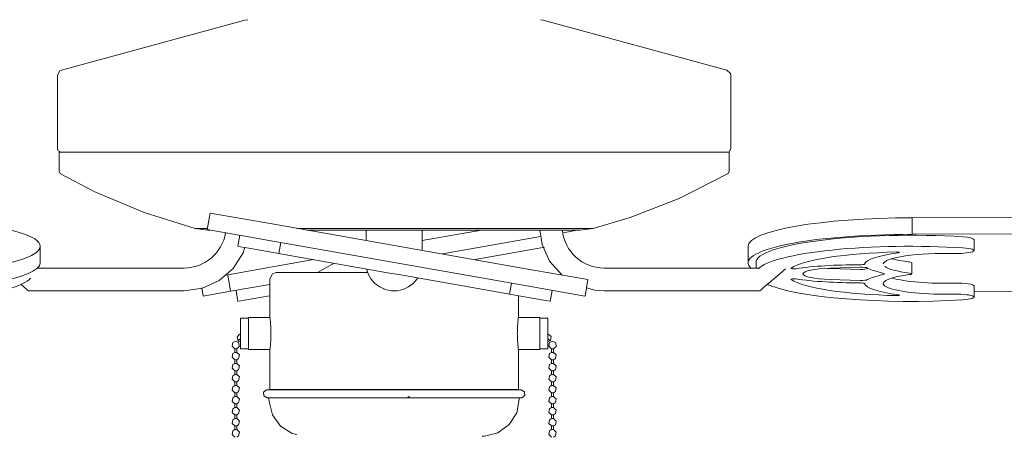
# Model space of a CAD drawing. Header units: millimetres. Extents: x 5724 to 11786, y -2894 to 7544.
# Tile 36 of 46: x 6460 to 6812, y 1659 to 1808. Entities that reach past the tile are written whole.
import ezdxf

# ---------------------------------------------------------------- set-up
doc = ezdxf.new("R2010")
doc.units = ezdxf.units.MM
doc.layers.add('E-LITE-EQPM', color=7, linetype='Continuous', lineweight=20)

# ---------------------------------------------------------------- blocks, each defined once
blk = doc.blocks.new('33711-11 - 33711-11 YAKARTA LED Old gold ceiling fan-533504-Alzado_PDF')
at = {"layer": 'E-LITE-EQPM'}
for p, q in [((6540.75, 1807.38), (6475.09, 1789.44)), ((6540.75, 1807.38), (6541.74, 1807.51)), ((6646.48, 1807.51), (6647.47, 1807.38)), ((6713.13, 1789.44), (6647.47, 1807.38)), ((6473.72, 1787.66), (6473.72, 1761.27)), ((6714.5, 1761.27), (6714.5, 1787.66)), ((6474.3, 1760.09), (6474.3, 1753.25)), ((6474.3, 1760.09), (6713.92, 1760.09)), ((6474.9, 1760.09), (6474.69, 1760.21)), ((6713.92, 1753.25), (6713.92, 1760.09)), ((6528.26, 1738.35), (6527.22, 1732.45)), ((6528.27, 1738.35), (6550.44, 1734.44)), ((6779.4, 1736.63), (7224.72, 1738.35)), ((6779.4, 1730.72), (6779.4, 1736.63)), ((6550.44, 1734.44), (6641.25, 1718.43)), ((6527.51, 1732.25), (6522.94, 1732.86)), ((6522.94, 1732.86), (6527.17, 1732.86)), ((6549.4, 1728.54), (6527.23, 1732.44)), ((6528.25, 1732.25), (6527.51, 1732.25)), ((6527.51, 1732.25), (6528.08, 1732.25)), ((6538.95, 1730.38), (6538.25, 1726.44)), ((6559.4, 1732.86), (6665.28, 1732.86)), ((6660.71, 1732.25), (6562.82, 1732.25)), ((6584.11, 1732.24), (6584.11, 1728.46)), ((6604.11, 1724.91), (6604.11, 1732.24)), ((6604.13, 1728.51), (6625.41, 1732.26)), ((6646.52, 1729.89), (6611.42, 1723.7)), ((6660.14, 1732.29), (6654.54, 1731.31)), ((6660.14, 1732.25), (6660.71, 1732.25)), ((6665.28, 1732.86), (6660.71, 1732.25)), ((7224.72, 1732.44), (6779.4, 1730.72)), ((6467.51, 1720.53), (6467.51, 1726.44)), ((6541.42, 1725.88), (6538.39, 1726.42)), ((6541.42, 1725.88), (6552.83, 1723.87)), ((6640.21, 1712.52), (6549.4, 1728.54)), ((6552.83, 1723.87), (6553.52, 1727.81)), ((6647.88, 1726.07), (6623.08, 1721.7)), ((6720.71, 1726.44), (6720.71, 1720.53)), ((6801.54, 1724.91), (6801.54, 1728.84)), ((6552.72, 1723.89), (6592.44, 1716.88)), ((6534.58, 1716.25), (6565.27, 1721.66)), ((6572.62, 1720.38), (6566.75, 1717.05)), ((6723.63, 1720.77), (6723.63, 1718.67)), ((6723.63, 1720.29), (6723.63, 1718.67)), ((6723.65, 1718.67), (6723.65, 1720.53)), ((6750.1, 1718.61), (6760.81, 1718.95)), ((6779.33, 1716.59), (6779.33, 1720.53)), ((6466.4, 1718.67), (6518.99, 1718.67)), ((6533.91, 1716.13), (6534.58, 1716.25)), ((6534.58, 1716.25), (6535.62, 1710.34)), ((6535.62, 1710.34), (6534.58, 1716.25)), ((6584.55, 1717.13), (6584.21, 1718.34)), ((6595.78, 1716.3), (6592.44, 1716.88)), ((6635.5, 1709.29), (6595.78, 1716.3)), ((6641.25, 1718.43), (6663.42, 1714.52)), ((6669.23, 1718.67), (6724.64, 1718.67)), ((6750.1, 1718.5), (6760.81, 1718.17)), ((6549.6, 1712.8), (6535.62, 1710.34)), ((6549.67, 1714.81), (6549.67, 1700.97)), ((6586.91, 1713.47), (6586.78, 1713.68)), ((6636.09, 1713.25), (6635.39, 1709.31)), ((6662.38, 1708.61), (6640.21, 1712.52)), ((6662.39, 1708.61), (6663.43, 1714.52)), ((6750.1, 1714.57), (6760.81, 1714.23)), ((6801.54, 1708.27), (6801.54, 1712.21)), ((6463.34, 1710.5), (6518.99, 1710.5)), ((6525.32, 1711.52), (6525.83, 1708.61)), ((6535.62, 1710.34), (6525.84, 1708.61)), ((6537.56, 1710.68), (6538.25, 1706.74)), ((6549.56, 1708.73), (6538.52, 1706.79)), ((6590.59, 1711.13), (6590.4, 1711.24)), ((6594.91, 1710.53), (6594.73, 1710.56)), ((6646.8, 1707.3), (6635.39, 1709.31)), ((6638.55, 1700.97), (6638.55, 1708.76)), ((6649.97, 1706.74), (6650.66, 1710.68)), ((6669.23, 1710.5), (6724.88, 1710.5)), ((6801.54, 1710.25), (7224.72, 1708.61)), ((6649.83, 1706.76), (6646.8, 1707.3)), ((6542.02, 1700.68), (6539.15, 1700.68)), ((6539.15, 1700.68), (6539.15, 1689.78)), ((6549.67, 1700.97), (6542.02, 1700.97)), ((6542.02, 1700.97), (6542.02, 1689.49)), ((6646.2, 1700.97), (6638.55, 1700.97)), ((6646.2, 1689.49), (6646.2, 1700.97)), ((6649.06, 1700.68), (6646.2, 1700.68)), ((6649.06, 1689.78), (6649.06, 1700.68)), ((6539.15, 1693.51), (6538.29, 1692.65)), ((6649.93, 1692.65), (6649.06, 1693.51)), ((6649.93, 1692.65), (6649.06, 1692.4)), ((6537.08, 1689.79), (6537.08, 1688.5)), ((6537.78, 1689.79), (6537.08, 1689.79)), ((6537.08, 1688.5), (6537.78, 1688.5)), ((6537.78, 1688.5), (6537.78, 1689.79)), ((6539.15, 1689.78), (6542.02, 1689.78)), ((6542.02, 1689.49), (6549.67, 1689.49)), ((6549.67, 1689.49), (6549.67, 1675.23)), ((6638.55, 1675.23), (6638.55, 1689.49)), ((6638.55, 1689.49), (6646.2, 1689.49)), ((6646.2, 1689.78), (6649.06, 1689.78)), ((6650.43, 1689.79), (6650.43, 1688.5)), ((6651.14, 1689.79), (6650.43, 1689.79)), ((6650.43, 1688.5), (6651.14, 1688.5)), ((6651.14, 1688.5), (6651.14, 1689.79)), ((6537.08, 1685.84), (6537.08, 1684.55)), ((6537.08, 1685.84), (6537.78, 1685.84)), ((6537.08, 1684.55), (6537.78, 1684.55)), ((6537.78, 1684.55), (6537.78, 1685.84)), ((6650.43, 1685.84), (6650.43, 1684.55)), ((6650.43, 1685.84), (6651.14, 1685.84)), ((6650.43, 1684.55), (6651.14, 1684.55)), ((6651.14, 1684.55), (6651.14, 1685.84)), ((6537.08, 1681.9), (6537.08, 1680.6)), ((6537.08, 1681.9), (6537.78, 1681.9)), ((6537.08, 1680.6), (6537.78, 1680.6)), ((6537.78, 1680.6), (6537.78, 1681.9)), ((6650.43, 1681.9), (6650.43, 1680.6)), ((6650.43, 1681.9), (6651.14, 1681.9)), ((6650.43, 1680.6), (6651.14, 1680.6)), ((6651.14, 1680.6), (6651.14, 1681.9)), ((6537.08, 1677.95), (6537.08, 1676.66)), ((6537.08, 1677.95), (6537.78, 1677.95)), ((6537.08, 1676.66), (6537.78, 1676.66)), ((6537.78, 1676.66), (6537.78, 1677.95)), ((6650.43, 1677.95), (6650.43, 1676.66)), ((6650.43, 1677.95), (6651.14, 1677.95)), ((6650.43, 1676.66), (6651.14, 1676.66)), ((6651.14, 1676.66), (6651.14, 1677.95)), ((6537.08, 1674), (6537.08, 1672.71)), ((6537.08, 1674), (6537.78, 1674)), ((6537.78, 1672.71), (6537.78, 1674)), ((6549.67, 1675.23), (6638.55, 1675.23)), ((6550.02, 1675.23), (6550.02, 1675.06)), ((6638.2, 1675.06), (6638.2, 1675.23)), ((6650.43, 1674), (6650.43, 1672.71)), ((6650.43, 1674), (6651.14, 1674)), ((6651.14, 1672.71), (6651.14, 1674)), ((6537.08, 1672.71), (6537.78, 1672.71)), ((6537.08, 1670.05), (6537.08, 1668.76)), ((6537.08, 1670.05), (6537.78, 1670.05)), ((6537.78, 1668.76), (6537.78, 1670.05)), ((6549.32, 1672.27), (6549.32, 1671.74)), ((6638.89, 1671.74), (6638.89, 1672.27)), ((6650.43, 1672.71), (6651.14, 1672.71)), ((6650.43, 1670.05), (6650.43, 1668.76)), ((6650.43, 1670.05), (6651.14, 1670.05)), ((6651.14, 1668.76), (6651.14, 1670.05)), ((6537.08, 1668.76), (6537.78, 1668.76)), ((6537.08, 1666.1), (6537.08, 1664.81)), ((6537.08, 1666.1), (6537.78, 1666.1)), ((6537.78, 1664.81), (6537.78, 1666.1)), ((6650.43, 1668.76), (6651.14, 1668.76)), ((6650.43, 1666.1), (6650.43, 1664.81)), ((6650.43, 1666.1), (6651.14, 1666.1)), ((6651.14, 1664.81), (6651.14, 1666.1)), ((6537.08, 1664.81), (6537.78, 1664.81)), ((6650.43, 1664.81), (6651.14, 1664.81)), ((6537.08, 1662.15), (6537.08, 1660.86)), ((6537.08, 1662.15), (6537.78, 1662.15)), ((6537.08, 1660.86), (6537.78, 1660.86)), ((6537.78, 1660.86), (6537.78, 1662.15)), ((6650.43, 1662.15), (6650.43, 1660.86)), ((6650.43, 1662.15), (6651.14, 1662.15)), ((6650.43, 1660.86), (6651.14, 1660.86)), ((6651.14, 1660.86), (6651.14, 1662.15))]:
    blk.add_line(p, q, dxfattribs=at)
at = {"layer": 'E-LITE-EQPM', "flags": 128}
for points in [[(6473.72, 1787.66), (6474.57, 1789.21), (6475.09, 1789.44)], [(6713.13, 1789.44), (6714.41, 1788.21), (6714.5, 1787.66)], [(6474.47, 1760.32), (6473.91, 1760.63), (6473.72, 1761.27)], [(6714.5, 1761.27), (6713.95, 1760.28), (6713.32, 1760.09)], [(6475.67, 1760.09), (6475.85, 1760.09), (6478.67, 1760.09), (6480.16, 1760.09)], [(6480.29, 1760.09), (6483.32, 1760.09), (6489.73, 1760.09), (6497.79, 1760.09), (6505.07, 1760.09)], [(6505.26, 1760.09), (6507.38, 1760.09), (6512.53, 1760.09)], [(6514.88, 1760.09), (6518.34, 1760.09), (6522.36, 1760.09)], [(6525.31, 1760.09), (6530.51, 1760.09), (6533.71, 1760.09)], [(6534.66, 1760.09), (6543.68, 1760.09), (6557.66, 1760.09), (6569.2, 1760.09)], [(6569.33, 1760.09), (6572.21, 1760.09), (6579.47, 1760.09)], [(6582.71, 1760.09), (6587.11, 1760.09), (6592.48, 1760.09)], [(6596.17, 1760.09), (6602.12, 1760.09), (6605.9, 1760.09)], [(6608.48, 1760.09), (6617.01, 1760.09), (6631.53, 1760.09), (6642.84, 1760.09)], [(6642.85, 1760.09), (6645.45, 1760.09), (6652.14, 1760.09)], [(6654.84, 1760.09), (6658.57, 1760.09), (6663.12, 1760.09)], [(6665.91, 1760.09), (6670.66, 1760.09), (6673.63, 1760.09)], [(6675.67, 1760.09), (6681.53, 1760.09), (6691.03, 1760.09), (6698.98, 1760.09), (6703.17, 1760.09)], [(6703.56, 1760.09), (6705.27, 1760.09), (6707.82, 1760.09)], [(6708.06, 1760.09), (6709.8, 1760.09), (6712.49, 1760.09)], [(6474.8, 1752.38), (6474.3, 1753.2), (6474.3, 1753.25)], [(6522.94, 1732.86), (6504.66, 1738.51), (6487.04, 1745.94), (6474.8, 1752.38)], [(6713.41, 1752.38), (6696.36, 1743.71), (6678.54, 1736.76), (6665.28, 1732.86)], [(6713.92, 1753.25), (6713.46, 1752.4), (6713.41, 1752.38)], [(6646.26, 1732.27), (6647, 1727.14), (6649.74, 1721.14), (6654.04, 1716.18)], [(6518.99, 1710.5), (6525.52, 1711.44), (6531.52, 1714.18), (6536.51, 1718.51), (6540.08, 1724.06), (6540.65, 1726.02)], [(6549.67, 1714.81), (6550.55, 1716.59), (6551.91, 1717.05)], [(6584.62, 1717.05), (6580.22, 1717.05), (6572.16, 1717.05), (6565.07, 1717.05), (6559.29, 1717.05), (6555.06, 1717.05), (6552.57, 1717.05), (6551.91, 1717.05)], [(6602.62, 1715.08), (6602.4, 1714.76), (6600.97, 1713.15), (6599.24, 1711.88), (6597.28, 1711), (6595.18, 1710.56), (6593.04, 1710.56), (6590.94, 1711), (6588.98, 1711.88), (6587.24, 1713.15), (6585.82, 1714.76), (6584.76, 1716.62), (6584.19, 1718.33)], [(6724.95, 1710.56), (6725.48, 1711), (6726.52, 1711.88), (6728.02, 1713.15), (6729.91, 1714.76), (6732.12, 1716.62), (6734.12, 1718.33)], [(6460.53, 1712.88), (6461.7, 1711.88), (6462.74, 1711), (6463.27, 1710.56)], [(6662.91, 1711.62), (6665.95, 1710.73), (6669.23, 1710.5)], [(6538.29, 1692.65), (6537.91, 1693.94), (6538.79, 1694.95), (6539.15, 1694.9)], [(6649.06, 1694.96), (6649.23, 1695.01), (6650.25, 1694.13), (6650.06, 1692.8), (6649.93, 1692.65)], [(6537.08, 1689.79), (6536.12, 1690.7), (6536.37, 1691.99), (6537.43, 1692.5)], [(6537.43, 1692.5), (6538.59, 1691.86), (6538.68, 1690.55), (6537.78, 1689.79)], [(6539.15, 1692.42), (6538.44, 1692.52), (6538.29, 1692.65)], [(6650.43, 1689.79), (6649.48, 1690.7), (6649.73, 1691.99), (6650.79, 1692.5)], [(6650.79, 1692.5), (6651.94, 1691.86), (6652.04, 1690.55), (6651.14, 1689.79)], [(6537.08, 1685.84), (6536.12, 1686.75), (6536.37, 1688.05), (6537.08, 1688.5)], [(6537.78, 1688.5), (6538.74, 1687.59), (6538.49, 1686.3), (6537.78, 1685.84)], [(6650.43, 1685.84), (6649.48, 1686.75), (6649.73, 1688.05), (6650.43, 1688.5)], [(6651.14, 1688.5), (6652.09, 1687.59), (6651.85, 1686.3), (6651.14, 1685.84)], [(6537.08, 1681.9), (6536.12, 1682.8), (6536.37, 1684.1), (6537.08, 1684.55)], [(6537.78, 1684.55), (6538.74, 1683.65), (6538.49, 1682.35), (6537.78, 1681.9)], [(6650.43, 1681.9), (6649.48, 1682.8), (6649.73, 1684.1), (6650.43, 1684.55)], [(6651.14, 1684.55), (6652.09, 1683.65), (6651.85, 1682.35), (6651.14, 1681.9)], [(6537.08, 1677.95), (6536.12, 1678.86), (6536.37, 1680.15), (6537.08, 1680.6)], [(6537.78, 1680.6), (6538.74, 1679.7), (6538.49, 1678.4), (6537.78, 1677.95)], [(6650.43, 1677.95), (6649.48, 1678.86), (6649.73, 1680.15), (6650.43, 1680.6)], [(6651.14, 1680.6), (6652.09, 1679.7), (6651.85, 1678.4), (6651.14, 1677.95)], [(6537.08, 1674), (6536.12, 1674.91), (6536.37, 1676.2), (6537.08, 1676.66)], [(6537.78, 1676.66), (6538.74, 1675.75), (6538.49, 1674.45), (6537.78, 1674)], [(6650.43, 1674), (6649.48, 1674.91), (6649.73, 1676.2), (6650.43, 1676.66)], [(6651.14, 1676.66), (6652.09, 1675.75), (6651.85, 1674.45), (6651.14, 1674)], [(6548.63, 1672.27), (6547.45, 1672.91), (6547.36, 1674.24), (6548.43, 1675.04), (6548.63, 1675.06)], [(6639.59, 1675.06), (6638.65, 1675.06), (6635.86, 1675.06), (6631.34, 1675.06), (6625.27, 1675.06), (6617.91, 1675.06), (6609.57, 1675.06), (6600.58, 1675.06), (6591.33, 1675.06), (6582.19, 1675.06), (6573.55, 1675.06), (6565.75, 1675.06), (6559.14, 1675.06), (6553.97, 1675.06), (6550.47, 1675.06), (6548.78, 1675.06), (6548.63, 1675.06)], [(6639.23, 1675.06), (6639.44, 1675.06), (6639.59, 1675.06)], [(6639.59, 1675.06), (6640.76, 1674.41), (6640.86, 1673.08), (6639.79, 1672.28), (6639.59, 1672.27)], [(6537.08, 1670.05), (6536.12, 1670.96), (6536.37, 1672.25), (6537.08, 1672.71)], [(6537.78, 1672.71), (6538.74, 1671.8), (6538.49, 1670.51), (6537.78, 1670.05)], [(6548.63, 1672.27), (6549.57, 1672.27), (6552.36, 1672.27), (6556.88, 1672.27), (6562.95, 1672.27), (6570.3, 1672.27), (6578.65, 1672.27), (6587.63, 1672.27), (6596.89, 1672.27), (6606.03, 1672.27), (6614.67, 1672.27), (6622.46, 1672.27), (6629.08, 1672.27), (6634.25, 1672.27), (6637.75, 1672.27), (6639.44, 1672.27), (6639.59, 1672.27)], [(6548.99, 1672.27), (6548.78, 1672.27), (6548.63, 1672.27)], [(6559.27, 1659.13), (6557.68, 1659.43), (6553.48, 1662.11), (6550.57, 1666.14), (6549.35, 1670.97), (6549.32, 1671.74)], [(6638.89, 1671.74), (6637.96, 1666.85), (6635.29, 1662.66), (6631.25, 1659.74), (6626.43, 1658.52), (6625.65, 1658.5)], [(6650.43, 1670.05), (6649.48, 1670.96), (6649.73, 1672.25), (6650.43, 1672.71)], [(6651.14, 1672.71), (6652.09, 1671.8), (6651.85, 1670.51), (6651.14, 1670.05)], [(6537.08, 1666.1), (6536.12, 1667.01), (6536.37, 1668.3), (6537.08, 1668.76)], [(6537.78, 1668.76), (6538.74, 1667.85), (6538.49, 1666.56), (6537.78, 1666.1)], [(6650.43, 1666.1), (6649.48, 1667.01), (6649.73, 1668.3), (6650.43, 1668.76)], [(6651.14, 1668.76), (6652.09, 1667.85), (6651.85, 1666.56), (6651.14, 1666.1)], [(6537.08, 1662.15), (6536.12, 1663.06), (6536.37, 1664.36), (6537.08, 1664.81)], [(6537.78, 1664.81), (6538.74, 1663.9), (6538.49, 1662.61), (6537.78, 1662.15)], [(6650.43, 1662.15), (6649.48, 1663.06), (6649.73, 1664.36), (6650.43, 1664.81)], [(6651.14, 1664.81), (6652.09, 1663.9), (6651.85, 1662.61), (6651.14, 1662.15)], [(6537.08, 1658.21), (6536.12, 1659.11), (6536.37, 1660.41), (6537.08, 1660.86)], [(6537.78, 1660.86), (6538.74, 1659.96), (6538.49, 1658.66), (6537.78, 1658.21)], [(6650.43, 1658.21), (6649.48, 1659.11), (6649.73, 1660.41), (6650.43, 1660.86)], [(6651.14, 1660.86), (6652.09, 1659.96), (6651.85, 1658.66), (6651.14, 1658.21)]]:
    blk.add_lwpolyline(points, dxfattribs=at)
at = {"layer": 'E-LITE-EQPM'}
for centre, start, end in [((6518.99, 1733.67), 270, 350.8623), ((6669.23, 1733.67), 185.4889, 270)]:
    blk.add_arc(centre, 15, start, end, dxfattribs=at)
for centre, major_axis, start_param, end_param in [((6408.82, 1726.44), (-58.69, 0), 1.570796, 4.712389), ((6779.4, 1726.44), (-58.69, 0), 4.712389, 6.283185), ((6779.4, 1720.53), (-58.69, 0), 4.712389, 6.4668), ((6778.99, 1720.77), (55.36, 0), 1.228341, 3.166236), ((6795.57, 1728.84), (5.97, 0), 0, 1.228341), ((6778.99, 1716.83), (55.36, 0), 1.228341, 2.983008), ((6795.57, 1724.91), (5.97, 0), 4.564716, 7.511527), ((6779.63, 1716.66), (44.93, 0), 1.699253, 2.890081), ((6793.52, 1719.83), (31.19, 0), 2.225908, 3.091933), ((6791.41, 1720.04), (22.34, 0), 1.423123, 3.122565), ((6773.99, 1724.24), (0.867, 0), 5.367501, 7.982438), ((6408.82, 1720.53), (58.69, 0), 4.712389, 6.283185), ((6778.99, 1720.29), (-55.36, 0), 6.258542, 6.283185), ((6759.11, 1714.14), (32.58, 0), 1.529818, 2.284493), ((6760.52, 1720.12), (1.85, 0), 4.671411, 6.233525), ((6761.22, 1718.55), (2.34, 0), 0.306032, 1.748067), ((6791.41, 1720.04), (22.34, 0), 3.365342, 4.093674), ((6791.41, 1723.98), (22.34, 0), 3.675146, 4.093674), ((6777.25, 1720.53), (2.08, 0), 0, 0.952081), ((6737.11, 1718.55), (1.03, 0), 2.890081, 5.426086), ((6752.19, 1716.59), (11.84, 0), 1.748067, 4.535118), ((6752.19, 1720.53), (11.84, 0), 4.445548, 4.535118), ((6761.22, 1718.57), (2.34, 0), 4.535118, 5.977153), ((6795.3, 1720.42), (33.4, 0), 3.447625, 3.800954), ((6795.3, 1716.7), (33.4, 0), 2.814859, 2.835561), ((6795.3, 1712.76), (33.4, 0), 2.482231, 2.835561), ((6791.41, 1713.14), (22.34, 0), 2.189511, 4.860062), ((6766.86, 1716.59), (2.58, 0), 5.623824, 6.942547), ((6777.25, 1716.59), (2.08, 0), 0, 0.952081), ((6777.25, 1716.59), (2.08, 0), 5.331104, 6.045165), ((6409.23, 1716.35), (55.36, 0), 4.369934, 6.14522), ((6778.99, 1716.35), (55.36, 0), 3.51101, 5.054844), ((6737.11, 1714.63), (1.03, 0), 0.857099, 3.393104), ((6779.63, 1716.52), (44.93, 0), 3.393104, 4.583932), ((6759.11, 1719.04), (32.58, 0), 3.998692, 4.753367), ((6760.52, 1713.06), (1.85, 0), 0.04966, 1.611774), ((6761.22, 1714.63), (2.34, 0), 4.535118, 5.977153), ((6793.52, 1713.35), (31.19, 0), 3.191253, 4.057277), ((6791.41, 1717.07), (22.34, 0), 3.679239, 4.860062), ((6795.57, 1712.21), (5.97, 0), 6.282682, 8.001655), ((6773.99, 1708.93), (0.867, 0), 4.583932, 7.19887), ((6795.57, 1708.27), (5.97, 0), 5.054844, 8.001655)]:
    blk.add_ellipse(centre, major_axis=major_axis, ratio=0.173648, start_param=start_param, end_param=end_param, dxfattribs=at)
for points in [[(6549.67, 1700.97), (6549.68, 1700.97), (6549.69, 1700.79), (6549.76, 1700.23), (6549.82, 1699.65), (6549.89, 1698.94), (6549.97, 1697.84), (6550.05, 1696.25), (6550.05, 1694.22), (6549.97, 1692.62), (6549.89, 1691.52), (6549.82, 1690.81), (6549.76, 1690.24), (6549.69, 1689.67), (6549.68, 1689.49), (6549.67, 1689.49)], [(6638.55, 1689.49), (6638.54, 1689.49), (6638.52, 1689.67), (6638.45, 1690.24), (6638.39, 1690.81), (6638.33, 1691.52), (6638.24, 1692.62), (6638.17, 1694.22), (6638.17, 1696.25), (6638.24, 1697.84), (6638.33, 1698.94), (6638.39, 1699.65), (6638.45, 1700.23), (6638.52, 1700.79), (6638.54, 1700.97), (6638.55, 1700.97)]]:
    blk.add_open_spline(points, degree=3, knots=[-1, -1, -1, -1, -0.888889, -0.833333, -0.777778, -0.722222, -0.666667, -0.555556, -0.444444, -0.333333, -0.277778, -0.222222, -0.166667, -0.111111, 0, 0, 0, 0], dxfattribs=at)

msp = doc.modelspace()

# ---------------------------------------------------------------- linework, layer by layer
at = {"layer": 'E-LITE-EQPM'}
msp.add_line((6598.95, 1672.59), (6599.77, 1672.59), dxfattribs=at)

# ---------------------------------------------------------------- block references
msp.add_blockref('33711-11 - 33711-11 YAKARTA LED Old gold ceiling fan-533504-Alzado_PDF', (0, 0), dxfattribs=at)

doc.saveas('drawing.dxf')
